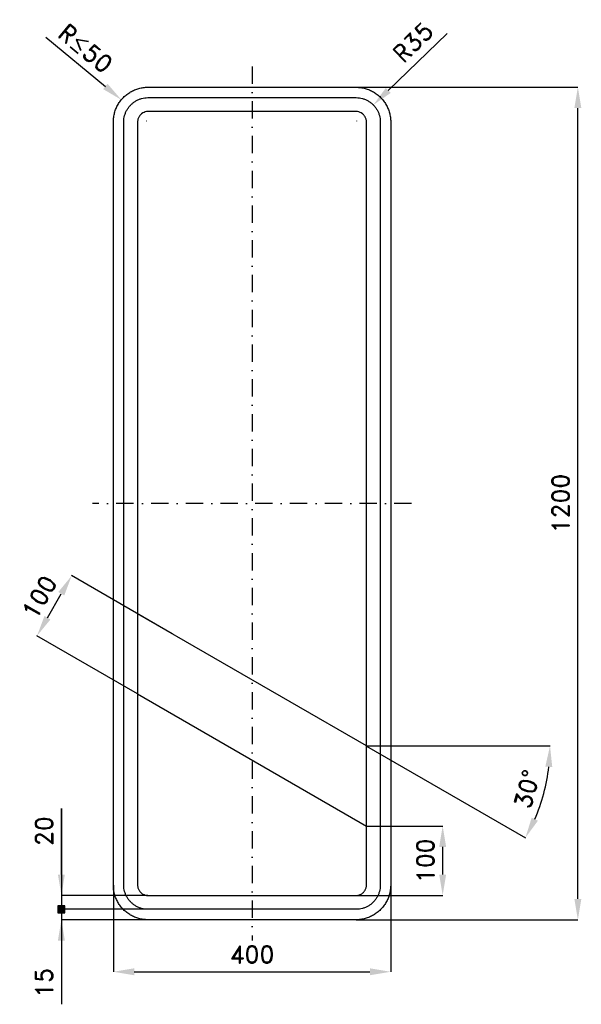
# Model space of a CAD drawing. Header units: millimetres. Extents: x -135 to 675, y -122 to 1297.
import ezdxf

# ---------------------------------------------------------------- set-up
doc = ezdxf.new("R2010")
doc.units = ezdxf.units.MM
doc.header["$LTSCALE"] = 5
doc.linetypes.add('ČERCHOVANÁX2', pattern=[2, 1, -0.5, 0, -0.5])
doc.layers.add('Kóty', color=2, linetype='Continuous')
doc.layers.add('Značka', color=7, linetype='Continuous')
doc.styles.get("Standard").update_dxf_attribs({"font": 'romand.shx', "height": 25})
doc.dimstyles.get("Standard").update_dxf_attribs({"dimtxt": 25, "dimasz": 30, "dimexe": 0.18, "dimexo": 0.0625, "dimgap": 12.5, "dimtad": 1, "dimdec": 0, "dimzin": 0, "dimdsep": 46, "dimtxsty": 'Standard', "dimcen": 0.09, "dimadec": 0, "dimazin": 0, "dimtfac": 1, "dimtdec": 0, "dimtofl": 0, "dimtmove": 0, "dimatfit": 3, "dimfxl": 1, "dimtolj": 1, "dimtzin": 0, "dimarcsym": 0})

# ---------------------------------------------------------------- blocks, each defined once
blk = doc.blocks.new('*D0')
at = {"layer": 'Defpoints', "color": 0, "transparency": 16777216}
for p in [(375, 1174.5), (351.1, 1151.3)]:
    blk.add_point(p, dxfattribs=at)
at = {"layer": 'Kóty', "color": 0, "lineweight": -2, "transparency": 16777216}
for p, q in [((481.3, 1277.6), (396.5, 1195.4)), ((351, 1151.3), (351.2, 1151.3)), ((351.1, 1151.3), (351.1, 1151.4))]:
    blk.add_line(p, q, dxfattribs=at)
blk.add_arc((351.1, 1151.3), 33.3, 43.7996, 44.5489, dxfattribs=at)
at = {"layer": 'Kóty', "color": 0, "transparency": 16777216}
blk.add_solid([(393, 1199), (400, 1191.8), (375, 1174.5)], dxfattribs=at)
at = {"layer": 'Kóty', "color": 0, "transparency": 16777216, "insert": (432.3, 1264.9), "char_height": 25, "attachment_point": 5, "rotation": 44.1093}
blk.add_mtext('\\A1;R35', dxfattribs=at)
blk = doc.blocks.new('*D1')
at = {"layer": 'Defpoints', "color": 0, "transparency": 16777216}
for p in [(0, 50), (400, 50), (400, -75)]:
    blk.add_point(p, dxfattribs=at)
at = {"layer": 'Kóty', "color": 0, "lineweight": -2, "transparency": 16777216}
for p, q in [((0, 49.9), (0, -75.2)), ((400, 49.9), (400, -75.2)), ((30, -75), (370, -75))]:
    blk.add_line(p, q, dxfattribs=at)
at = {"layer": 'Kóty', "color": 0, "transparency": 16777216}
for points in [[(30, -70), (30, -80), (0, -75)], [(370, -70), (370, -80), (400, -75)]]:
    blk.add_solid(points, dxfattribs=at)
at = {"layer": 'Kóty', "color": 0, "transparency": 16777216, "insert": (200, -50), "char_height": 25, "attachment_point": 5}
blk.add_mtext('\\A1;400', dxfattribs=at)
blk = doc.blocks.new('*D2')
at = {"layer": 'Defpoints', "color": 0, "transparency": 16777216}
for p in [(365, 135), (475, 135), (350, 35)]:
    blk.add_point(p, dxfattribs=at)
at = {"layer": 'Kóty', "color": 0, "lineweight": -2, "transparency": 16777216}
for p, q in [((365.1, 135), (475.2, 135)), ((475, 65), (475, 105)), ((350.1, 35), (475.2, 35))]:
    blk.add_line(p, q, dxfattribs=at)
at = {"layer": 'Kóty', "color": 0, "transparency": 16777216}
for points in [[(470, 105), (480, 105), (475, 135)], [(470, 65), (480, 65), (475, 35)]]:
    blk.add_solid(points, dxfattribs=at)
at = {"layer": 'Kóty', "color": 0, "transparency": 16777216, "insert": (450, 85), "char_height": 25, "attachment_point": 5, "rotation": 90}
blk.add_mtext('\\A1;100', dxfattribs=at)
blk = doc.blocks.new('*D4')
at = {"layer": 'Defpoints', "color": 0, "transparency": 16777216}
for p in [(35, 441), (365, 250.5), (365, 250.5), (385, 250.5), (613.9, 159.9)]:
    blk.add_point(p, dxfattribs=at)
at = {"layer": 'Kóty', "color": 0, "lineweight": -2, "transparency": 16777216}
for p, q in [((365.1, 250.4), (594.5, 118)), ((385.1, 250.5), (630, 250.5))]:
    blk.add_line(p, q, dxfattribs=at)
blk.add_arc((365, 250.5), 264.8, 336.494, 353.5061, dxfattribs=at)
at = {"layer": 'Kóty', "color": 0, "transparency": 16777216}
for points in [[(623.1, 220.8), (633.1, 220.2), (629.8, 250.5)], [(612.3, 142.6), (603.4, 147.1), (594.3, 118.1)]]:
    blk.add_solid(points, dxfattribs=at)
at = {"layer": 'Kóty', "color": 0, "transparency": 16777216, "insert": (596.7, 188.4), "char_height": 25, "attachment_point": 5, "rotation": 75}
blk.add_mtext('\\A1;30°', dxfattribs=at)
blk = doc.blocks.new('*D3')
at = {"layer": 'Defpoints', "color": 0, "transparency": 16777216}
for p in [(350, 1200), (670, 1200), (350, 0)]:
    blk.add_point(p, dxfattribs=at)
at = {"layer": 'Kóty', "color": 0, "lineweight": -2, "transparency": 16777216}
for p, q in [((350.1, 1200), (670.2, 1200)), ((670, 30), (670, 1170)), ((350.1, 0), (670.2, 0))]:
    blk.add_line(p, q, dxfattribs=at)
at = {"layer": 'Kóty', "color": 0, "transparency": 16777216}
for points in [[(665, 1170), (675, 1170), (670, 1200)], [(665, 30), (675, 30), (670, 0)]]:
    blk.add_solid(points, dxfattribs=at)
at = {"layer": 'Kóty', "color": 0, "transparency": 16777216, "insert": (645, 600), "char_height": 25, "attachment_point": 5, "rotation": 90}
blk.add_mtext('\\A1;1200', dxfattribs=at)
blk = doc.blocks.new('*D5')
at = {"layer": 'Defpoints', "color": 0, "transparency": 16777216}
for p in [(-60.1, 495.9), (85, 412.1), (35, 325.5)]:
    blk.add_point(p, dxfattribs=at)
at = {"layer": 'Kóty', "color": 0, "lineweight": -2, "transparency": 16777216}
for p, q in [((84.9, 412.2), (-60.3, 496)), ((-95.1, 435.3), (-75.1, 469.9)), ((34.9, 325.6), (-110.3, 409.4))]:
    blk.add_line(p, q, dxfattribs=at)
at = {"layer": 'Kóty', "color": 0, "transparency": 16777216}
for points in [[(-79.4, 472.4), (-70.8, 467.4), (-60.1, 495.9)], [(-99.4, 437.8), (-90.8, 432.8), (-110.1, 409.3)]]:
    blk.add_solid(points, dxfattribs=at)
at = {"layer": 'Kóty', "color": 0, "transparency": 16777216, "insert": (-106.8, 465.1), "char_height": 25, "attachment_point": 5, "rotation": 60}
blk.add_mtext('\\A1;100', dxfattribs=at)

msp = doc.modelspace()

# ---------------------------------------------------------------- hatches: boundary and pattern name
at = {"layer": 'Kóty'}
h = msp.add_hatch(color=256, dxfattribs=at)
h.dxf.hatch_style = 1
h.paths.add_polyline_path([(-80, 10), (-70, 10), (-70, 20), (-80, 20)])

# ---------------------------------------------------------------- linework, layer by layer
for p, q in [((-97.2, 1272.3), (-11.6, 1201.1)), ((48, 1151.5), (48.2, 1151.5)), ((48.1, 1151.4), (48.1, 1151.6)), ((365, 250.5), (385, 250.5)), ((-75, 160.5), (-75, -121.9)), ((-75, 65), (-75, 160.5)), ((49.9, 35), (-75.2, 35)), ((49.9, 15), (-80.5, 15)), ((49.9, 15), (-80, 15)), ((49.9, 0), (-75.2, 0))]:
    msp.add_line(p, q, dxfattribs=at)
msp.add_lwpolyline([(-80, 10), (-70, 10), (-70, 20), (-80, 20)], close=True, dxfattribs=at)
for points in [[(-14.8, 1197.3), (-8.4, 1205), (11.5, 1181.9)], [(-80, 65), (-70, 65), (-75, 35)], [(-80, -30), (-70, -30), (-75, 0)]]:
    msp.add_solid(points, dxfattribs=at)
at = {"layer": 'Značka', "color": 6, "linetype": 'ČERCHOVANÁX2', "lineweight": 25, "ltscale": 5}
for p, q in [((200, 1230), (200, -30)), ((430, 600), (-30, 600))]:
    msp.add_line(p, q, dxfattribs=at)
at = {"layer": 'Značka', "color": 5}
for points in [[(50, 0), (49.8, 0), (49.6, 0, -0.03218), (43.2, 0.5, -0.035443), (36.8, 1.8, -0.036267), (30.7, 3.8, -0.03442), (24.9, 6.8, -0.033722), (19.5, 10.4, -0.034085), (14.6, 14.6, -0.034209), (10.4, 19.5, -0.034229), (6.8, 24.9, -0.034044), (3.9, 30.7, -0.033412), (1.8, 36.8, -0.034127), (0.4, 43.2, -0.036745), (0, 49.6), (0, 49.8), (0, 50), (0, 1150), (0, 1150.2), (0, 1150.4, -0.03218), (0.5, 1156.8, -0.035447), (1.8, 1163.2, -0.036269), (3.8, 1169.3, -0.034413), (6.8, 1175.1, -0.033724), (10.4, 1180.5, -0.034096), (14.6, 1185.4, -0.034186), (19.5, 1189.6, -0.034227), (24.9, 1193.2, -0.034026), (30.7, 1196.1, -0.033407), (36.8, 1198.2, -0.034138), (43.2, 1199.6, -0.036736), (49.6, 1200), (49.8, 1200), (50, 1200), (350, 1200), (350.2, 1200), (350.4, 1200, -0.032198), (356.8, 1199.5, -0.035432), (363.2, 1198.2, -0.036246), (369.3, 1196.1, -0.034408), (375.1, 1193.2, -0.033723), (380.5, 1189.6, -0.034081), (385.4, 1185.4, -0.034214), (389.6, 1180.5, -0.034229), (393.2, 1175.1, -0.034047), (396.1, 1169.3, -0.033418), (398.2, 1163.2, -0.034127), (399.6, 1156.8, -0.036739), (400, 1150.4), (400, 1150.2), (400, 1150), (400, 50), (400, 49.8), (400, 49.6, -0.032179), (399.5, 43.2, -0.035442), (398.2, 36.8, -0.036264), (396.2, 30.7, -0.034415), (393.2, 24.9, -0.033719), (389.6, 19.5, -0.034086), (385.4, 14.6, -0.034205), (380.5, 10.4, -0.03423), (375.1, 6.8, -0.034046), (369.3, 3.9, -0.033413), (363.2, 1.8, -0.034127), (356.8, 0.4, -0.036745), (350.4, 0), (350.2, 0), (350, 0), (50, 0)], [(50, 15), (49.9, 15), (49.7, 15, -0.03218), (45.2, 15.3, -0.035443), (40.8, 16.2, -0.036267), (36.5, 17.7, -0.034421), (32.4, 19.7, -0.033721), (28.6, 22.3, -0.034085), (25.3, 25.3, -0.034209), (22.2, 28.6, -0.034229), (19.7, 32.4, -0.034044), (17.7, 36.5, -0.033412), (16.2, 40.8, -0.034127), (15.3, 45.2, -0.036745), (15, 49.7), (15, 49.9), (15, 50), (15, 1150), (15, 1150.1), (15, 1150.3, -0.032179), (15.3, 1154.8, -0.035439), (16.2, 1159.2, -0.036265), (17.7, 1163.5, -0.034427), (19.7, 1167.6, -0.033708), (22.3, 1171.3, -0.034071), (25.3, 1174.7, -0.034207), (28.6, 1177.7, -0.034231), (32.4, 1180.3, -0.034014), (36.5, 1182.3, -0.03341), (40.8, 1183.8, -0.034149), (45.2, 1184.7, -0.036731), (49.7, 1185), (49.9, 1185), (50, 1185), (350, 1185), (350.1, 1185), (350.3, 1185, -0.032166), (354.8, 1184.7, -0.035447), (359.2, 1183.8, -0.036284), (363.5, 1182.3, -0.03444), (367.6, 1180.3, -0.033719), (371.4, 1177.7, -0.034074), (374.7, 1174.7, -0.034201), (377.8, 1171.3, -0.034197), (380.3, 1167.6, -0.034046), (382.3, 1163.5, -0.033399), (383.8, 1159.2, -0.034128), (384.7, 1154.8, -0.036744), (385, 1150.3), (385, 1150.1), (385, 1150), (385, 50), (385, 49.9), (385, 49.7, -0.032179), (384.7, 45.2, -0.035442), (383.8, 40.8, -0.036269), (382.3, 36.5, -0.034418), (380.3, 32.4, -0.033714), (377.8, 28.6, -0.034079), (374.7, 25.3, -0.034207), (371.4, 22.2, -0.034228), (367.6, 19.7, -0.034043), (363.5, 17.7, -0.03341), (359.2, 16.2, -0.034128), (354.8, 15.3, -0.036745), (350.3, 15), (350.1, 15), (350, 15), (50, 15)], [(50, 35), (350, 35), (350.1, 35), (350.1, 35, 0.032178), (352.1, 35.1, 0.035444), (354, 35.5, 0.036274), (355.8, 36.2, 0.034412), (357.5, 37, 0.03371), (359.2, 38.1, 0.034083), (360.6, 39.4, 0.034209), (361.9, 40.8, 0.034229), (363, 42.5, 0.034026), (363.8, 44.2, 0.033416), (364.5, 46, 0.034113), (364.9, 47.9, 0.036749), (365, 49.9), (365, 49.9), (365, 50), (365, 1150), (365, 1150.1), (365, 1150.1, 0.03218), (364.9, 1152, 0.03544), (364.5, 1154, 0.036283), (363.8, 1155.8, 0.034467), (363, 1157.5, 0.033771), (361.9, 1159.1, 0.034066), (360.6, 1160.6, 0.034275), (359.2, 1161.9), (357.5, 1163), (355.8, 1163.8), (354, 1164.5), (352.1, 1164.9), (350.1, 1165), (350.1, 1165), (350, 1165), (50, 1165), (49.9, 1165), (49.9, 1165), (47.9, 1164.9), (46, 1164.5), (44.2, 1163.8), (42.5, 1163), (40.8, 1161.9), (39.4, 1160.6), (38.1, 1159.1, 0.034238), (37, 1157.5, 0.034038), (36.2, 1155.8, 0.033414), (35.5, 1154, 0.034133), (35.1, 1152, 0.036745), (35, 1150.1), (35, 1150.1), (35, 1150), (35, 50), (35, 49.9), (35, 49.9, 0.032177), (35.1, 47.9, 0.035442), (35.5, 46, 0.036268), (36.2, 44.2, 0.034419), (37, 42.5, 0.033722), (38.1, 40.8, 0.034086), (39.4, 39.4, 0.034209), (40.8, 38.1, 0.034227), (42.5, 37, 0.034042), (44.2, 36.2, 0.033411), (46, 35.5, 0.034127), (47.9, 35.1, 0.036745), (49.9, 35), (49.9, 35), (50, 35)]]:
    msp.add_lwpolyline(points, format="xyb", dxfattribs=at)
at = {"layer": 'Značka', "color": 1}
msp.add_lwpolyline([(365, 250.5), (35, 441), (35, 325.5), (365, 135), (365, 250.5)], dxfattribs=at)

# ---------------------------------------------------------------- texts
at = {"layer": 'Kóty', "char_height": 25, "attachment_point": 5}
for s, insert, rotation in [('\\A1;R{\\A0;≤}50', (-40.1, 1256), 320.2593), ('\\A1;20', (-100, 127.7), 90), ('\\A1;15', (-100, -91), 90)]:
    msp.add_mtext(s, dxfattribs=dict(at, insert=insert, rotation=rotation))

# ---------------------------------------------------------------- dimensions: what is measured, and where the dimension line sits
at = {"layer": 'Kóty'}
dim = msp.add_radius_dim(center=(351.1, 1151.3), mpoint=(375, 1174.5), text='R35', dimstyle='Standard', dxfattribs=at)
dim.commit()
dim.dimension.update_dxf_attribs({"geometry": '*D0', "text_midpoint": (449.7, 1246.9)})
dim = msp.add_linear_dim(base=(670, 1200), p1=(350, 0), p2=(350, 1200), angle=90, dimstyle='Standard', dxfattribs=at)
dim.commit()
dim.dimension.update_dxf_attribs({"geometry": '*D3', "text_midpoint": (670, 600), "dimtype": 160})
dim = msp.add_aligned_dim(p1=(35, 325.5), p2=(85, 412.1), distance=167.5, dimstyle='Standard', dxfattribs=at)
dim.commit()
dim.dimension.update_dxf_attribs({"geometry": '*D5', "text_midpoint": (-106.8, 465.1)})
dim = msp.add_angular_dim_2l(base=(613.9, 159.9), line1=((35, 441), (365, 250.5)), line2=((365, 250.5), (385, 250.5)), dimstyle='Standard', dxfattribs=at)
dim.commit()
dim.dimension.update_dxf_attribs({"geometry": '*D4', "text_midpoint": (596.7, 188.4)})
dim = msp.add_linear_dim(base=(475, 135), p1=(350, 35), p2=(365, 135), angle=90, dimstyle='Standard', dxfattribs=at)
dim.commit()
dim.dimension.update_dxf_attribs({"geometry": '*D2', "text_midpoint": (450, 85)})
dim = msp.add_linear_dim(base=(400, -75), p1=(0, 50), p2=(400, 50), dimstyle='Standard', dxfattribs=at)
dim.commit()
dim.dimension.update_dxf_attribs({"geometry": '*D1', "text_midpoint": (200, -50)})

doc.saveas('drawing.dxf')
